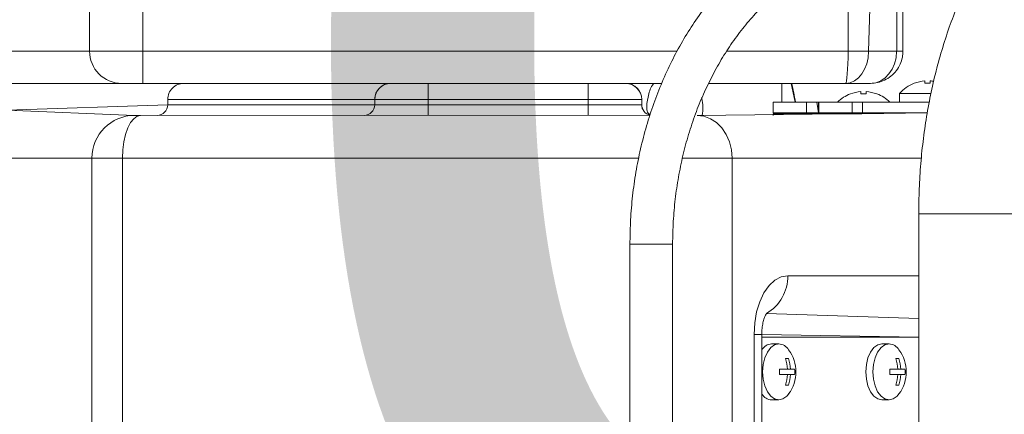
# Model space of a CAD drawing. Header units: millimetres. Extents: x 69081 to 158617, y -37521 to -9534.
# Tile 183 of 256: x 113675.19 to 113693.63, y -20031.81 to -20024.43. Entities that reach past the tile are written whole.
import ezdxf

# ---------------------------------------------------------------- set-up
doc = ezdxf.new("R2010")
doc.units = ezdxf.units.MM
doc.layers.add('ARCH_wyposażenie', color=8, linetype='Continuous', lineweight=9)
doc.layers.add('JS_DACH', color=3, linetype='Continuous')
doc.layers.add('R-----OP', color=1, linetype='Continuous')
doc.styles.add('SŁAWKA', font='simplex.shx', dxfattribs={"height": 12.5})

# ---------------------------------------------------------------- blocks, each defined once
blk = doc.blocks.new('MASZYNA MYJĄCA')
at = {"layer": 'ARCH_wyposażenie'}
for p, q in [((-9.556, -12.999), (-9.556, -16.199)), ((-12.046, -15.983), (-12.046, -15.983)), ((-11.813, -16.558), (-11.813, -15.968)), ((-11.65, -18.926), (-11.65, -16.002)), ((-11.4, -20.349), (-11.45, -16.037)), ((-11.45, -16.037), (-11.45, -18.926)), ((-11.45, -16.037), (-11.43, -17.266)), ((-12.046, -16.083), (-12.003, -16.084)), ((-12.046, -16.084), (-12.003, -16.084)), ((-10.6, -16.149), (-10.6, -20.624)), ((-9.556, -16.199), (9.556, -16.199)), ((-8.4, -18.651), (-8.4, -16.199)), ((-7.6, -16.199), (-7.693, -19.051)), ((-7.25, -16.199), (-7.3, -19.138)), ((-7.25, -19.126), (-7.25, -16.199)), ((-12.6, -16.495), (-14.643, -16.495)), ((-12.6, -19.797), (-12.6, -16.495)), ((-11.813, -16.558), (-11.65, -16.558)), ((-6.848, -16.571), (-6.848, -16.628)), ((-6.65, -16.457), (-6.65, -16.742)), ((-6.55, -16.457), (-6.55, -16.742)), ((-6.352, -16.628), (-6.352, -16.571)), ((-12.6, -16.612), (-14.623, -16.612)), ((-7.125, -16.755), (-7.125, -16.888)), ((-6.075, -16.888), (-6.075, -16.755)), ((-14.545, -17.078), (-12.6, -17.14)), ((-12, -17.102), (-12, -20.135)), ((-11.846, -17.181), (-11.846, -17.181)), ((-11.846, -17.281), (-11.803, -17.281)), ((-11.846, -17.281), (-11.803, -17.281)), ((-11.65, -17.251), (-11.45, -17.251)), ((-11.43, -17.266), (-11.43, -17.266)), ((-11.43, -17.266), (-11.43, -18.927)), ((-11.45, -17.448), (-11.65, -17.448)), ((-11.43, -17.463), (-11.43, -17.463)), ((-12.6, -17.523), (-14.435, -17.523)), ((-11.65, -18.07), (-11.45, -18.07)), ((-11.65, -18.073), (-11.45, -18.073)), ((-11.65, -18.104), (-11.45, -18.073)), ((-11.45, -18.301), (-11.65, -18.301)), ((-12, -18.589), (-11.65, -18.514)), ((-6.65, -18.523), (-6.65, -18.808)), ((-6.55, -18.523), (-6.55, -18.808)), ((-12, -18.76), (-11.65, -18.76)), ((-6.848, -18.637), (-6.848, -18.694)), ((-6.352, -18.694), (-6.352, -18.637)), ((-11.65, -18.923), (-11.45, -18.923)), ((-11.65, -18.926), (-11.45, -18.926)), ((-11.43, -18.924), (-11.4, -18.927)), ((-11.43, -18.927), (-11.4, -18.927)), ((-7.125, -18.82), (-7.125, -18.954)), ((-6.075, -18.954), (-6.075, -18.82)), ((-5, -19.138), (-7.3, -19.138)), ((-7.3, -19.138), (-7.3, -19.283)), ((-7.25, -19.138), (-7.25, -19.126)), ((-5, -19.283), (-7.3, -19.283)), ((-10.6, -19.694), (-5.599, -19.694)), ((-11.719, -20.26), (-11.74, -20.263)), ((-11.4, -20.256), (-11.412, -20.254)), ((-11.4, -20.349), (-11.4, -20.349)), ((-12.6, -30.729), (-12.6, -20.724)), ((8.99, -20.807), (-8.99, -20.807)), ((-8.99, -20.807), (-8.99, -21.607)), ((-12, -21.013), (-12, -21.686)), ((-11.6, -21.386), (-11.7, -21.386)), ((-11.7, -21.386), (-11.7, -30.262)), ((-11.7, -21.387), (-11.6, -21.387)), ((-11.6, -30.262), (-11.6, -21.386)), ((-11.4, -30.77), (-11.405, -21.231)), ((-10.6, -21.442), (-10.6, -33.275)), ((-12, -26.086), (-12, -21.687)), ((-8.99, -21.607), (8.99, -21.607)), ((-11.759, -25.386), (-11.6, -25.386)), ((-12, -26.086), (-12, -30.729)), ((-11.7, -26.385), (-11.6, -26.385)), ((-11.7, -26.386), (-11.6, -26.386)), ((-11.7, -30.262), (-11.6, -30.262)), ((-11.6, -30.262), (-11.5, -33.278)), ((-18.369, -30.729), (-12.6, -30.729)), ((-12, -30.729), (-12.6, -30.729)), ((-11.4, -30.884), (-11.4, -30.77)), ((-11.5, -33.278), (-11.4, -30.884)), ((-12, -31.127), (-12, -33.28)), ((-10.6, -31.108), (10.6, -31.108)), ((10.6, -31.681), (-10.6, -31.681)), ((-12.6, -31.725), (-18.369, -31.725)), ((-12.6, -33.283), (-12.6, -31.725))]:
    blk.add_line(p, q, dxfattribs=at)
for points in [[(-12.003, -16.282), (-12.003, -16.282), (-12.004, -16.282), (-12.004, -16.283), (-12.004, -16.283), (-12.004, -16.283), (-12.004, -16.282), (-12.003, -16.282), (-12.003, -16.282)], [(-7.125, -16.755), (-7.107, -16.833), (-7.055, -16.905), (-6.971, -16.968), (-6.863, -17.016), (-6.736, -17.046), (-6.6, -17.056), (-6.464, -17.046), (-6.338, -17.016), (-6.229, -16.968), (-6.145, -16.905), (-6.093, -16.833), (-6.075, -16.755), (-6.093, -16.677), (-6.145, -16.604), (-6.187, -16.569)], [(-7.125, -16.888), (-7.107, -16.966), (-7.055, -17.039), (-6.971, -17.101), (-6.863, -17.149), (-6.736, -17.179), (-6.6, -17.189), (-6.464, -17.179), (-6.338, -17.149), (-6.229, -17.101), (-6.145, -17.039), (-6.093, -16.966), (-6.075, -16.888)], [(-11.803, -16.983), (-11.803, -16.982), (-11.804, -16.982), (-11.804, -16.982), (-11.804, -16.982)], [(-11.803, -17.48), (-11.803, -17.48), (-11.804, -17.48), (-11.804, -17.48), (-11.804, -17.48), (-11.804, -17.48), (-11.804, -17.48), (-11.803, -17.48), (-11.803, -17.48)], [(-7.3, -19.283), (-7.515, -19.271), (-7.721, -19.235), (-7.911, -19.176), (-8.078, -19.098), (-8.215, -19.002), (-8.316, -18.893), (-8.379, -18.775), (-8.4, -18.651)], [(-7.125, -18.82), (-7.107, -18.898), (-7.055, -18.971), (-6.971, -19.033), (-6.863, -19.081), (-6.736, -19.111), (-6.6, -19.122), (-6.464, -19.111), (-6.338, -19.081), (-6.229, -19.033), (-6.145, -18.971), (-6.093, -18.898), (-6.075, -18.82), (-6.093, -18.742), (-6.145, -18.67), (-6.187, -18.634)], [(-11.4, -20.349), (-11.385, -20.221), (-11.339, -20.098), (-11.265, -19.985), (-11.166, -19.886), (-11.044, -19.804), (-10.906, -19.744), (-10.756, -19.706), (-10.6, -19.694)], [(-11.7, -22.387), (-11.759, -22.387), (-11.815, -22.387), (-11.867, -22.387), (-11.912, -22.387), (-11.949, -22.387), (-11.977, -22.387), (-11.994, -22.387), (-12, -22.387)], [(-11.7, -22.387), (-11.561, -22.387), (-11.523, -22.387), (-11.489, -22.387), (-11.459, -22.387), (-11.434, -22.387), (-11.415, -22.387), (-11.404, -22.387), (-11.4, -22.387)], [(-12, -25.386), (-11.994, -25.386), (-11.977, -25.386), (-11.949, -25.386), (-11.912, -25.386), (-11.867, -25.386), (-11.815, -25.386), (-11.759, -25.386)], [(-11.6, -25.386), (-11.561, -25.386), (-11.523, -25.386), (-11.489, -25.386), (-11.459, -25.386), (-11.434, -25.386), (-11.415, -25.386), (-11.404, -25.386), (-11.4, -25.386)], [(-11.4, -30.77), (-11.385, -30.836), (-11.339, -30.899), (-11.265, -30.958), (-11.166, -31.009), (-11.044, -31.051), (-10.906, -31.082), (-10.756, -31.102), (-10.6, -31.108)]]:
    blk.add_lwpolyline(points, dxfattribs=at)
for centre, radius, start, end in [((-11.35, -16.033), 0.698, 170.5165, 175.8945), ((-11.35, -16.034), 0.698, 170.5153, 175.8896), ((-11.994, 4.197), 20.181, 269.8521, 269.9766), ((-11.21, -16.034), 0.795, 176.3907, 179.9129), ((-11.21, -16.034), 0.794, 176.3896, 183.6104), ((-12.051, -48.406), 32.322, 89.9144, 89.9921), ((-11.35, -16.034), 0.698, 184.1069, 200.8325), ((-11.981, 16.238), 32.322, 269.8833, 269.961), ((-11.347, -16.036), 0.7, 200.5568, 228.2771), ((-6.881, -16.775), 0.245, 122.6033, 175.2288), ((-6.6, -17.134), 0.7, 53.866, 126.134), ((-6.385, -16.599), 0.464, 176.455, 183.545), ((-6.602, -17.365), 0.832, 93.3056, 107.2259), ((-6.602, -17.422), 0.832, 93.3056, 107.2259), ((-6.6, -17.151), 0.696, 85.8821, 94.1179), ((-6.598, -17.365), 0.832, 72.7741, 86.6944), ((-6.598, -17.422), 0.832, 72.7741, 86.6944), ((-6.815, -16.599), 0.464, 356.455, 3.545), ((-11.15, -17.231), 0.7, 135.5845, 159.1446), ((-6.6, -18.345), 1.604, 88.2132, 91.7868), ((-11.15, -17.231), 0.698, 159.1666, 175.8937), ((-11.15, -17.231), 0.698, 159.1659, 175.8907), ((-11.781, 15.146), 32.328, 269.8833, 269.961), ((-11.837, -35.166), 17.885, 89.8908, 90.0313), ((-11.15, -17.231), 0.698, 184.1067, 200.833), ((-11.8, 0.604), 17.885, 269.8519, 269.9924), ((-11.01, -17.231), 0.794, 176.3904, 179.9939), ((-11.01, -17.231), 0.794, 176.3896, 183.6104), ((-11.53, -17.383), 0.154, 49.5153, 58.729), ((-11.147, -17.234), 0.7, 200.4993, 224.0504), ((-11.431, -17.443), 0.0199, 195.5082, 272.5122), ((-6.6, -19.2), 0.7, 53.866, 126.134), ((-6.602, -19.431), 0.832, 93.3056, 107.2259), ((-6.6, -19.218), 0.697, 85.8844, 94.1156), ((-6.598, -19.431), 0.832, 72.7741, 86.6944), ((-8.393, -19.464), 0.813, 30.5702, 90.5055), ((-6.881, -18.841), 0.245, 122.6054, 175.2262), ((-6.385, -18.665), 0.464, 176.4551, 183.5449), ((-6.602, -19.488), 0.831, 93.3015, 107.23), ((-6.6, -20.403), 1.596, 88.2049, 91.7951), ((-6.598, -19.488), 0.831, 72.7701, 86.6984), ((-6.815, -18.665), 0.464, 356.4551, 3.5449), ((-11.43, -18.907), 0.02, 180, 270), ((-11.43, -18.904), 0.0198, 188.3238, 271.0375), ((-6.882, -18.934), 0.244, 184.6935, 236.6819), ((-6.318, -18.934), 0.244, 303.3181, 355.3065), ((-11.55, -21.008), 0.767, 78.7421, 102.7846), ((-11.7, -21.686), 0.3, 90, 179.9999), ((-11.7, -21.687), 0.3, 89.9896, 179.9886), ((-11.6, -21.186), 0.2, 270.0001, 347.2219), ((-11.6, -21.187), 0.2, 270.0576, 347.5025), ((-11.7, -26.086), 0.3, 180, 270), ((-11.7, -26.085), 0.3, 180.0102, 270.0104), ((-11.6, -26.585), 0.2, 359.7313, 90.0101), ((-11.6, -26.586), 0.2, 0, 90), ((-11.7, -29.962), 0.3, 179.9998, 270), ((-11.6, -30.462), 0.2, 0.0003, 89.9999), ((-10.602, -30.883), 0.798, 180.1085, 270.1084), ((-12.599, -31.126), 0.599, 269.8906, 359.8908)]:
    blk.add_arc(centre, radius, start, end, dxfattribs=at)
for centre, major_axis, ratio, start_param, end_param in [((-12.6, -17.102), (-0.6, 0), 0.815748, 3.141593, 4.712389), ((-12.6, -17.569), (-0.6, 0), 0.71584, 3.141593, 4.712389), ((-12.6, -17.569), (-0.6, 0), 0.077678, 3.141593, 4.712389), ((18.633, -165.243), (-149.833, 0.307), 0.999984, 4.917955, 4.920341)]:
    blk.add_ellipse(centre, major_axis=major_axis, ratio=ratio, start_param=start_param, end_param=end_param, dxfattribs=at)
for points, knots in [([(-16.676, -12.154), (-16.658, -12.23), (-16.613, -12.414), (-16.515, -12.698), (-16.378, -13.005), (-16.212, -13.304), (-16.016, -13.594), (-15.791, -13.875), (-15.538, -14.145), (-15.256, -14.404), (-14.946, -14.649), (-14.61, -14.88), (-14.25, -15.094), (-13.869, -15.291), (-13.469, -15.47), (-13.052, -15.63), (-12.621, -15.77), (-12.178, -15.891), (-11.725, -15.992), (-11.264, -16.073), (-10.796, -16.135), (-10.323, -16.177), (-9.909, -16.196), (-9.654, -16.198), (-9.556, -16.199)], [0, 0, 0, 0, 0.029957, 0.072188, 0.114766, 0.157988, 0.202007, 0.246927, 0.292795, 0.339584, 0.387186, 0.435437, 0.48414, 0.533101, 0.582144, 0.631133, 0.680007, 0.728737, 0.777319, 0.825764, 0.874095, 0.922338, 0.970525, 1, 1, 1, 1]), ([(-12, -17.102), (-12.003, -17.058), (-12.008, -16.967), (-12.055, -16.835), (-12.131, -16.715), (-12.232, -16.615), (-12.354, -16.543), (-12.48, -16.502), (-12.563, -16.497), (-12.6, -16.495)], [0, 0, 0, 0, 0.139489, 0.288005, 0.437391, 0.586857, 0.735646, 0.883164, 1, 1, 1, 1]), ([(-8.99, -20.807), (-9.062, -20.807), (-9.274, -20.805), (-9.625, -20.783), (-10.04, -20.735), (-10.449, -20.663), (-10.849, -20.568), (-11.239, -20.451), (-11.616, -20.312), (-11.978, -20.151), (-12.323, -19.971), (-12.65, -19.772), (-12.956, -19.555), (-13.239, -19.322), (-13.499, -19.074), (-13.734, -18.812), (-13.942, -18.538), (-14.123, -18.252), (-14.276, -17.958), (-14.4, -17.655), (-14.491, -17.361), (-14.528, -17.167), (-14.545, -17.078)], [0, 0, 0, 0, 0.026628, 0.078054, 0.129481, 0.180899, 0.232308, 0.283708, 0.335099, 0.386485, 0.43787, 0.489261, 0.54067, 0.592111, 0.643604, 0.695173, 0.746845, 0.79865, 0.850617, 0.902772, 0.955129, 1, 1, 1, 1]), ([(-15.334, -17.21), (-15.323, -17.275), (-15.289, -17.458), (-15.21, -17.755), (-15.088, -18.098), (-14.935, -18.433), (-14.753, -18.759), (-14.542, -19.074), (-14.304, -19.377), (-14.04, -19.665), (-13.75, -19.939), (-13.436, -20.195), (-13.1, -20.434), (-12.744, -20.653), (-12.369, -20.851), (-11.977, -21.028), (-11.571, -21.183), (-11.152, -21.315), (-10.722, -21.423), (-10.283, -21.508), (-9.839, -21.567), (-9.406, -21.601), (-9.123, -21.605), (-8.99, -21.607)], [0, 0, 0, 0, 0.026704, 0.074962, 0.12327, 0.171667, 0.220169, 0.268785, 0.317515, 0.366352, 0.415285, 0.4643, 0.513383, 0.562518, 0.611692, 0.660895, 0.710116, 0.759351, 0.808593, 0.85784, 0.90709, 0.956342, 1, 1, 1, 1]), ([(-7.3, -19.138), (-7.319, -19.138), (-7.376, -19.137), (-7.469, -19.127), (-7.566, -19.106), (-7.641, -19.079), (-7.683, -19.059), (-7.697, -19.047), (-7.693, -19.05), (-7.693, -19.051)], [0, 0, 0, 0, 0.092487, 0.279195, 0.463682, 0.64384, 0.821207, 0.983162, 1, 1, 1, 1]), ([(-12, -21.161), (-11.989, -21.17), (-11.922, -21.224), (-11.748, -21.273), (-11.555, -21.301), (-11.45, -21.279), (-11.405, -21.231)], [0, 0, 0, 0, 0.079152, 0.478135, 0.862173, 1, 1, 1, 1]), ([(-12.6, -31.725), (-12.6, -31.725), (-12.6, -31.725), (-12.6, -31.653), (-12.6, -31.467), (-12.6, -31.191), (-12.6, -30.93), (-12.6, -30.773), (-12.6, -30.729)], [0, 0, 0, 0, 0.000004, 0.227328, 0.454654, 0.681982, 0.90931, 1, 1, 1, 1]), ([(-12, -30.729), (-12, -30.746), (-12, -30.809), (-12, -30.914), (-12, -31.023), (-12, -31.102), (-12, -31.119), (-12, -31.127)], [0, 0, 0, 0, 0.090688, 0.318015, 0.545346, 0.772674, 1, 1, 1, 1])]:
    blk.add_open_spline(points, degree=3, knots=knots, dxfattribs=at)

msp = doc.modelspace()

# ---------------------------------------------------------------- block references
at = {"layer": 'JS_DACH', "rotation": 270.0000000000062}
msp.add_blockref('MASZYNA MYJĄCA', (113708.2234, -20037.6197), dxfattribs=at)

# ---------------------------------------------------------------- texts
at = {"layer": 'R-----OP', "insert": (113574.4549, -20006.3591), "char_height": 30, "width": 261.963804, "attachment_point": 1, "style": 'SŁAWKA'}
msp.add_mtext('{\\fArial|b0|i0|c238|p34;\\C251;pom. gosp.}', dxfattribs=at)

doc.saveas('drawing.dxf')
